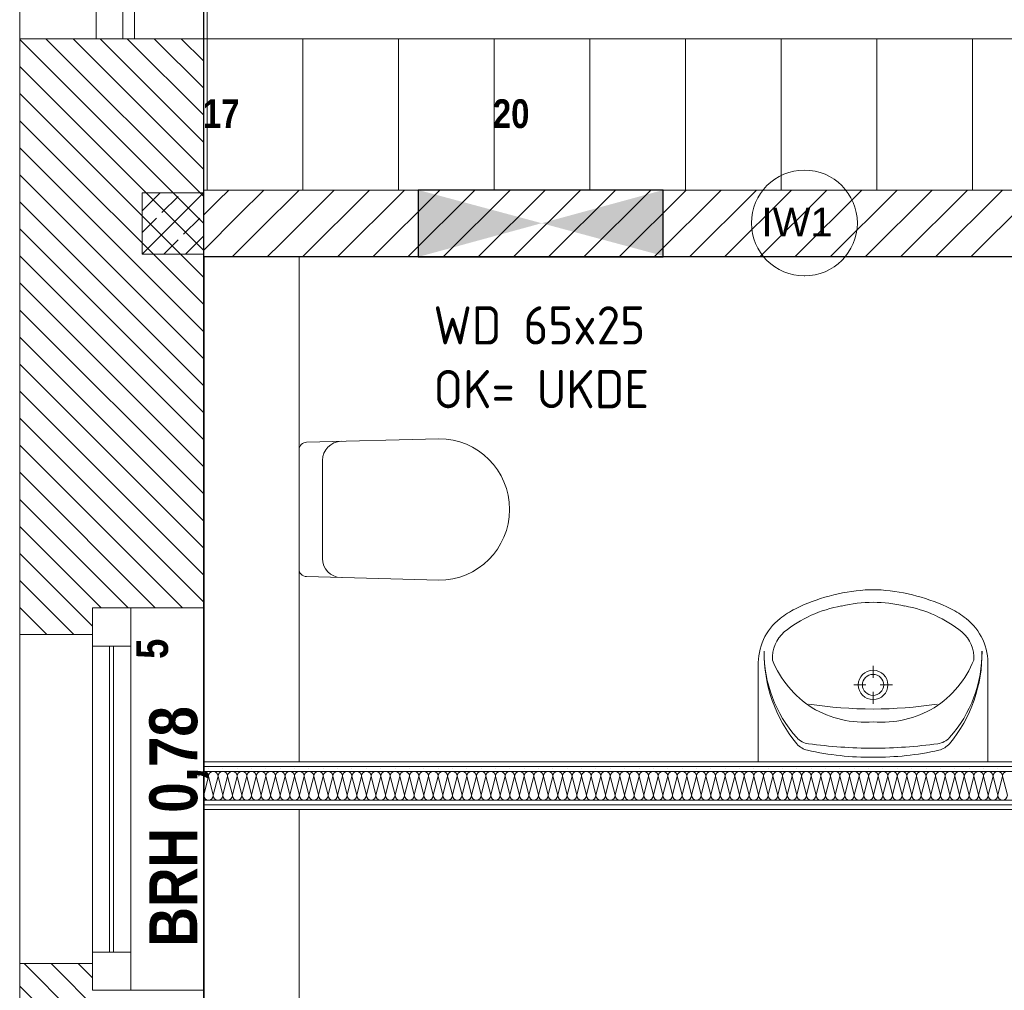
# Model space of a CAD drawing. Header units: millimetres. Extents: x 634730 to 711346, y 362082 to 425615.
# Tile 11 of 160: x 652822 to 655395, y 377180 to 379718. Entities that reach past the tile are written whole.
import ezdxf
from ezdxf.enums import TextEntityAlignment as Align

# ---------------------------------------------------------------- set-up
doc = ezdxf.new("R2010")
doc.units = ezdxf.units.MM
doc.header["$LTSCALE"] = 50
for name, pattern in [('Doppelstrichlinie', [1.093611, 0.529167, -0.211667, 0.141111, -0.211667]), ('Strichlinie', [0.4, 0.3, -0.1]), ('Strichlinie_ lang', [0.529167, 0.3175, -0.211667])]:
    doc.linetypes.add(name, pattern=pattern)
for name, color, linetype in [('1_DB-Lüftung', 30, 'Continuous'), ('1_EG', 7, 'Continuous'), ('A_Beschriftung', 7, 'Continuous'), ('A_Dach Belag', 7, 'Continuous'), ('A_Decke Bodenbelag', 7, 'Continuous'), ('A_Decken', 7, 'Continuous'), ('A_Deckenspiegel', 7, 'Continuous'), ('A_Möblierung fest', 7, 'Continuous'), ('A_Raumflächen', 7, 'Continuous'), ('A_Schraffuren', 7, 'Continuous'), ('A_Wände', 7, 'Continuous')]:
    doc.layers.add(name, color=color, linetype=linetype)
doc.styles.add('ERSTELLTER_STIL_1', font='ARIALN.TTF')
doc.styles.add('ERSTELLTER_STIL_2', font='ARIALNB.TTF')
doc.styles.get("Standard").update_dxf_attribs({"font": 'isocp.shx', "height": 140})

# ---------------------------------------------------------------- blocks, each defined once
blk = doc.blocks.new('A$C85d2cf1a')
for p, q in [((7.322, 17.0151), (7.3219, 14.2518)), ((11.0806, 17.015), (7.322, 17.0151))]:
    blk.add_line(p, q)
at = {"layer": 'A_Beschriftung', "color": 7, "linetype": 'Continuous', "lineweight": 13}
for p in [(8.8911, 16.9645), (8.8911, 16.9654)]:
    blk.add_line(p, (8.8911, 16.9654), dxfattribs=at)
at = {"layer": 'A_Beschriftung', "color": 7, "linetype": 'Continuous', "lineweight": 13, "flags": 128}
blk.add_lwpolyline([(9.0294, 17.1037, 1), (8.7528, 17.1037, 1)], format="xyb", close=True, dxfattribs=at)
at = {"layer": 'A_Dach Belag', "color": 7, "linetype": 'Strichlinie_ lang', "lineweight": 18}
for p, q in [((7.1105, 17.5853), (7.1106, 21.3605)), ((6.8406, 5.68), (6.8411, 17.5853)), ((6.8411, 17.5853), (7.1105, 17.5853))]:
    blk.add_line(p, q, dxfattribs=at)
at = {"layer": 'A_Decke Bodenbelag', "color": 7, "linetype": 'Continuous', "lineweight": 25}
blk.add_line((7.3206, 36.1374), (7.3206, 6.16), dxfattribs=at)
at = {"layer": 'A_Decken', "color": 7, "linetype": 'Strichlinie_ lang', "lineweight": 25}
blk.add_line((7.3206, 22.2953), (7.3206, 6.16), dxfattribs=at)
at = {"layer": 'A_Deckenspiegel', "color": 7, "linetype": 'Strichlinie', "lineweight": 13}
for p, q in [((7.3306, 21.8153), (7.3306, 17.19)), ((7.3306, 17.19), (11.3206, 17.19)), ((11.0806, 17.015), (7.3206, 17.015)), ((7.3206, 17.015), (7.3206, 14.25))]:
    blk.add_line(p, q, dxfattribs=at)
at = {"layer": 'A_Möblierung fest', "color": 7, "linetype": 'Continuous', "lineweight": 13}
for p, q in [((11.3301, 17.5849), (7.3209, 17.5849)), ((7.3301, 17.5853), (7.3301, 17.1903)), ((7.5801, 17.5853), (7.5801, 17.1903)), ((7.8301, 17.5853), (7.8301, 17.1903)), ((8.0801, 17.5852), (8.0801, 17.1903)), ((8.3301, 17.5852), (8.3301, 17.1903)), ((8.5801, 17.5843), (8.5801, 17.1894)), ((8.8301, 17.5845), (8.8301, 17.1896)), ((9.0801, 17.5845), (9.0801, 17.1896)), ((9.3301, 17.585), (9.3301, 17.1901)), ((7.9357, 16.5398), (7.5903, 16.5307)), ((7.5705, 16.1991), (7.5707, 16.511)), ((7.6319, 16.4831), (7.6317, 16.2269)), ((7.9355, 16.1698), (7.5901, 16.1793)), ((8.7706, 15.695), (8.7706, 15.9458)), ((9.0705, 15.9145), (9.0705, 15.9462)), ((9.3706, 15.695), (9.3706, 15.9458)), ((9.052, 15.8962), (9.02, 15.8962)), ((9.0705, 15.8463), (9.0705, 15.8779)), ((9.121, 15.8962), (9.089, 15.8962)), ((8.7706, 15.695), (9.3706, 15.695)), ((9.1651, 15.695), (8.9761, 15.695))]:
    blk.add_line(p, q, dxfattribs=at)
for centre, radius, start, end in [((7.6819, 16.4831), 0.05, 91.5112, 179.9653), ((7.9356, 16.3548), 0.185, 269.9639, 89.9639), ((7.6817, 16.2268), 0.05, 179.9626, 268.4166)]:
    blk.add_arc(centre, radius, start, end, dxfattribs=at)
at = {"layer": 'A_Möblierung fest', "color": 7, "linetype": 'Continuous', "lineweight": 13, "extrusion": (0, 0, -1)}
for centre, major_axis, ratio, start_param, end_param in [((7.5909, 16.511), (-0.0202, 0), 0.977697, 0, 1.542832), ((7.5907, 16.1991), (-0.0202, 0), 0.977697, 4.740354, 6.283185), ((9.0858, 15.6581), (0.4936, 0), 0.987805, 4.254071, 4.638994), ((9.0706, 15.8487), (0.3, 0), 0.987805, 4.642359, 4.782419), ((9.0554, 15.6581), (0.4936, 0), 0.987805, 4.785784, 5.170707), ((9.0706, 15.7646), (0.3518, 0), 0.987805, 4.475607, 4.949171), ((8.9753, 15.8876), (0.2364, 0), 0.987805, 4.037212, 4.238407), ((9.0446, 15.7858), (0.3255, 0), 0.987805, 4.026735, 4.537895), ((9.0966, 15.7858), (0.3255, 0), 0.987805, 4.886883, 5.398043), ((9.1659, 15.8876), (0.2364, 0), 0.987805, 5.186371, 5.387566), ((8.9231, 15.9523), (0.1526, 0), 0.987805, 3.098742, 4.036154), ((9.2181, 15.9523), (0.1526, 0), 0.987805, 5.388624, 6.326036), ((8.8973, 15.9674), (0.0899, 0), 0.987805, 3.072991, 4.000267), ((9.244, 15.9674), (0.0899, 0), 0.987805, 5.424511, 6.351787), ((9.1634, 15.9783), (0.3774, 0), 0.987805, 2.455064, 3.157427), ((9.1251, 15.9803), (0.339, 0), 0.987805, 2.417709, 3.153403), ((8.9778, 15.9782), (0.3774, 0), 0.987805, 6.265999, 6.968362), ((9.0161, 15.9802), (0.339, 0), 0.987805, 6.270022, 7.005717), ((9.0563, 16.0583), (0.2675, 0), 0.987805, 2.144036, 2.765441), ((9.085, 16.0583), (0.2675, 0), 0.987805, 0.376152, 0.997556), ((9.0706, 16.9141), (1.0943, 0), 0.987805, 1.416851, 1.724849), ((9.0492, 16.0626), (0.2673, 0), 0.987805, 1.490407, 2.112827), ((9.0921, 16.0626), (0.2673, 0), 0.987805, 1.028766, 1.651186), ((8.9085, 15.7912), (0.05, 0), 0.987805, 1.707463, 2.417709), ((9.2329, 15.7914), (0.05, 0), 0.987805, 0.722532, 1.432777), ((8.9102, 15.7734), (0.05, 0), 0.987805, 1.792349, 2.455064), ((9.0642, 16.4489), (0.751, 0), 0.987805, 1.56189, 1.792349), ((9.0764, 16.9969), (1.282, 0), 0.987805, 1.575072, 1.707463), ((9.0634, 16.9968), (1.282, 0), 0.987805, 1.432777, 1.565168), ((9.0763, 16.4489), (0.751, 0), 0.987805, 1.347892, 1.57835), ((9.2313, 15.7736), (0.05, 0), 0.987805, 0.685177, 1.347892)]:
    blk.add_ellipse(centre, major_axis=major_axis, ratio=ratio, start_param=start_param, end_param=end_param, dxfattribs=at)
for major_axis in [(0.0389, 0), (0.0278, 0)]:
    blk.add_ellipse((9.0705, 15.8962), major_axis=major_axis, ratio=0.987805, dxfattribs=at)
at = {"layer": 'A_Schraffuren', "color": 253, "linetype": 'Doppelstrichlinie', "lineweight": 18, "true_color": 0x9f9f9f}
for p, q in [((7.322, 17.0151), (7.3219, 14.2518)), ((11.0806, 17.015), (7.322, 17.0151))]:
    blk.add_line(p, q, dxfattribs=at)
at = {"layer": 'A_Wände', "color": 7, "linetype": 'Continuous', "lineweight": 13}
for p, q in [((6.8406, 17.5853), (6.8406, 21.3605)), ((7.3206, 17.5853), (7.3206, 21.3605)), ((7.0406, 17.6853), (7.0406, 17.5853)), ((7.1406, 17.5853), (7.1406, 17.6853)), ((6.8406, 17.5853), (7.0406, 17.5853)), ((7.0406, 17.5853), (7.1406, 17.5853)), ((7.0406, 17.5853), (7.1406, 17.5853)), ((7.1406, 17.5853), (7.3206, 17.5853)), ((7.3206, 17.015), (7.3206, 15.695)), ((7.5706, 15.695), (7.5706, 17.015)), ((7.0306, 15.9977), (7.0306, 16.0977)), ((7.0306, 16.0977), (7.1306, 16.0977)), ((7.0306, 16.0977), (7.1306, 16.0977)), ((7.0306, 16.0277), (7.0306, 16.0977)), ((7.0306, 16.0277), (7.0306, 16.0977)), ((7.1306, 16.0977), (7.1306, 15.9977)), ((7.1306, 16.0977), (7.3206, 16.0977)), ((7.3206, 16.0977), (7.3206, 15.0977)), ((6.8406, 16.0277), (6.8406, 15.1677)), ((6.8406, 16.0277), (7.0306, 16.0277)), ((7.0306, 15.1977), (7.0306, 15.9977)), ((7.1306, 15.9977), (7.0306, 15.9977)), ((7.0756, 15.1977), (7.0756, 15.9977)), ((7.0856, 15.9977), (7.0856, 15.1977)), ((7.1306, 15.9977), (7.1306, 15.1977)), ((7.3206, 15.695), (7.5706, 15.695)), ((7.3206, 15.57), (7.5706, 15.57)), ((7.3206, 15.57), (7.3206, 14.25)), ((7.5706, 14.25), (7.5706, 15.57)), ((7.0306, 15.0977), (7.0306, 15.1977)), ((7.0306, 15.1977), (7.1306, 15.1977)), ((7.1306, 15.1977), (7.1306, 15.0977)), ((6.8406, 15.1677), (7.0306, 15.1677)), ((7.0306, 15.1677), (7.0306, 15.0977)), ((7.0306, 15.1677), (7.0306, 15.0977)), ((7.0306, 15.0977), (7.1306, 15.0977)), ((7.0306, 15.0977), (7.1306, 15.0977)), ((7.1306, 15.0977), (7.3206, 15.0977))]:
    blk.add_line(p, q, dxfattribs=at)
at = {"layer": 'A_Wände', "color": 7, "linetype": 'Continuous', "lineweight": 18}
for p, q in [((6.8406, 17.5853), (7.0406, 17.5853)), ((6.8406, 17.5853), (6.8406, 16.0277)), ((7.0406, 17.5853), (7.1406, 17.5853)), ((7.1406, 17.5853), (7.3206, 17.5853)), ((7.3206, 16.0977), (7.3206, 17.5853)), ((7.3206, 17.19), (7.3206, 17.015)), ((11.0806, 17.19), (7.3206, 17.19)), ((7.3206, 17.1825), (7.1606, 17.1825)), ((7.1606, 17.1825), (7.1606, 17.0225)), ((7.3206, 17.0225), (7.3206, 17.1825)), ((7.1606, 17.0225), (7.3206, 17.0225)), ((7.5706, 17.015), (7.3206, 17.015)), ((7.5706, 17.015), (7.3206, 17.015)), ((7.5706, 17.015), (11.0806, 17.015)), ((7.0306, 16.0277), (7.0306, 16.0977)), ((7.0306, 16.0977), (7.1306, 16.0977)), ((7.1306, 16.0977), (7.3206, 16.0977)), ((6.8406, 16.0277), (7.0306, 16.0277)), ((11.0806, 15.695), (7.3206, 15.695)), ((7.3206, 15.695), (7.3206, 15.57)), ((7.3206, 15.6825), (11.0806, 15.6825)), ((7.3206, 15.67), (11.0806, 15.67)), ((7.3206, 15.595), (11.0806, 15.595)), ((7.3206, 15.5825), (11.0806, 15.5825)), ((7.3206, 15.57), (11.0806, 15.57)), ((6.8406, 15.1677), (7.0306, 15.1677)), ((6.8406, 15.1677), (6.8406, 13.5823)), ((7.0306, 15.1677), (7.0306, 15.0977)), ((7.0306, 15.0977), (7.1306, 15.0977)), ((7.1306, 15.0977), (7.3206, 15.0977)), ((7.3206, 13.6523), (7.3206, 15.0977))]:
    blk.add_line(p, q, dxfattribs=at)
at = {"layer": 'A_Wände', "color": 8, "linetype": 'Continuous', "lineweight": 18}
for p, q in [((7.3206, 17.1033), (6.8406, 17.5833)), ((7.3206, 17.174), (6.9093, 17.5853)), ((7.3206, 17.2447), (6.98, 17.5853)), ((7.3206, 17.3154), (7.0507, 17.5853)), ((7.3206, 17.3861), (7.1215, 17.5853)), ((7.3206, 17.4568), (7.1922, 17.5853)), ((7.3206, 17.5276), (7.2629, 17.5853)), ((7.3206, 17.0326), (6.8406, 17.5126)), ((7.3206, 16.9619), (6.8406, 17.4419)), ((7.3206, 16.8912), (6.8406, 17.3712)), ((7.3206, 16.8205), (6.8406, 17.3005)), ((7.3206, 16.7497), (6.8406, 17.2297)), ((7.3595, 17.1628), (7.3867, 17.19)), ((7.4135, 17.125), (7.4786, 17.19)), ((7.4676, 17.0871), (7.5705, 17.19)), ((7.5217, 17.0493), (7.6625, 17.19)), ((7.5794, 17.015), (7.7544, 17.19)), ((7.6713, 17.015), (7.8463, 17.19)), ((7.7632, 17.015), (7.9382, 17.19)), ((7.8551, 17.015), (8.0301, 17.19)), ((7.9471, 17.015), (8.1221, 17.19)), ((8.039, 17.015), (8.214, 17.19)), ((8.1309, 17.015), (8.3059, 17.19)), ((8.2228, 17.015), (8.3978, 17.19)), ((8.3148, 17.015), (8.4898, 17.19)), ((8.4067, 17.015), (8.5817, 17.19)), ((8.4986, 17.015), (8.6736, 17.19)), ((8.5905, 17.015), (8.7655, 17.19)), ((8.6825, 17.015), (8.8575, 17.19)), ((8.7744, 17.015), (8.9494, 17.19)), ((8.8663, 17.015), (9.0413, 17.19)), ((8.9582, 17.015), (9.1332, 17.19)), ((9.0502, 17.015), (9.2252, 17.19)), ((9.1421, 17.015), (9.3171, 17.19)), ((9.234, 17.015), (9.409, 17.19)), ((9.3259, 17.015), (9.5009, 17.19)), ((7.1606, 17.1357), (7.2075, 17.1825)), ((7.1606, 17.0225), (7.3206, 17.1825)), ((7.2123, 17.1308), (7.2547, 17.1732)), ((7.3206, 17.1239), (7.3595, 17.1628)), ((7.3206, 16.679), (6.8406, 17.159)), ((7.1606, 17.0791), (7.1982, 17.1167)), ((7.2689, 17.0742), (7.3113, 17.1167)), ((7.3206, 17.032), (7.4135, 17.125)), ((7.3206, 16.6083), (6.8406, 17.0883)), ((7.3955, 17.015), (7.4676, 17.0871)), ((7.2172, 17.0225), (7.2547, 17.0601)), ((7.2737, 17.0225), (7.3206, 17.0694)), ((7.4875, 17.015), (7.5217, 17.0493)), ((7.3206, 16.5376), (6.8406, 17.0176)), ((7.3206, 16.4669), (6.8406, 16.9469)), ((7.3206, 16.3962), (6.8406, 16.8762)), ((7.3206, 16.3255), (6.8406, 16.8055)), ((7.3206, 16.2548), (6.8406, 16.7348)), ((7.3206, 16.1841), (6.8406, 16.6641)), ((7.3206, 16.1133), (6.8406, 16.5933)), ((7.2656, 16.0977), (6.8406, 16.5226)), ((7.1948, 16.0977), (6.8406, 16.4519)), ((7.1241, 16.0977), (6.8406, 16.3812)), ((7.0534, 16.0977), (6.8406, 16.3105)), ((7.0306, 16.0498), (6.8406, 16.2398)), ((6.982, 16.0277), (6.8406, 16.1691)), ((6.9113, 16.0277), (6.8406, 16.0984)), ((7.3339, 15.6763), (7.3339, 15.6763)), ((7.3714, 15.6763), (7.3714, 15.6763)), ((7.4089, 15.6763), (7.4089, 15.6763)), ((7.4464, 15.6763), (7.4464, 15.6763)), ((7.4839, 15.6763), (7.4839, 15.6763)), ((7.5214, 15.6763), (7.5214, 15.6763)), ((7.5589, 15.6763), (7.5589, 15.6763)), ((7.5964, 15.6763), (7.5964, 15.6763)), ((7.6339, 15.6763), (7.6339, 15.6763)), ((7.6714, 15.6763), (7.6714, 15.6763)), ((7.7089, 15.6763), (7.7089, 15.6763)), ((7.7464, 15.6763), (7.7464, 15.6763)), ((7.7839, 15.6763), (7.7839, 15.6763)), ((7.8214, 15.6763), (7.8214, 15.6763)), ((7.8589, 15.6763), (7.8589, 15.6763)), ((7.8964, 15.6763), (7.8964, 15.6763)), ((7.9339, 15.6763), (7.9339, 15.6763)), ((7.9714, 15.6763), (7.9714, 15.6763)), ((8.0089, 15.6763), (8.0089, 15.6763)), ((8.0464, 15.6763), (8.0464, 15.6763)), ((8.0839, 15.6763), (8.0839, 15.6763)), ((8.1214, 15.6763), (8.1214, 15.6763)), ((8.1589, 15.6763), (8.1589, 15.6763)), ((8.1964, 15.6763), (8.1964, 15.6763)), ((8.2339, 15.6763), (8.2339, 15.6763)), ((8.2714, 15.6763), (8.2714, 15.6763)), ((8.3089, 15.6763), (8.3089, 15.6763)), ((8.3464, 15.6763), (8.3464, 15.6763)), ((8.3839, 15.6763), (8.3839, 15.6763)), ((8.4214, 15.6763), (8.4214, 15.6763)), ((8.4589, 15.6763), (8.4589, 15.6763)), ((8.4964, 15.6763), (8.4964, 15.6763)), ((8.5339, 15.6763), (8.5339, 15.6763)), ((8.5714, 15.6763), (8.5714, 15.6763)), ((8.6089, 15.6763), (8.6089, 15.6763)), ((8.6464, 15.6763), (8.6464, 15.6763)), ((8.6839, 15.6763), (8.6839, 15.6763)), ((8.7214, 15.6763), (8.7214, 15.6763)), ((8.7589, 15.6763), (8.7589, 15.6763)), ((8.7964, 15.6763), (8.7964, 15.6763)), ((8.8339, 15.6763), (8.8339, 15.6763)), ((8.8714, 15.6763), (8.8714, 15.6763)), ((8.9089, 15.6763), (8.9089, 15.6763)), ((8.9464, 15.6763), (8.9464, 15.6763)), ((8.9839, 15.6763), (8.9839, 15.6763)), ((9.0214, 15.6763), (9.0214, 15.6763)), ((9.0589, 15.6763), (9.0589, 15.6763)), ((9.0964, 15.6763), (9.0964, 15.6763)), ((9.1339, 15.6763), (9.1339, 15.6763)), ((9.1714, 15.6763), (9.1714, 15.6763)), ((9.2089, 15.6763), (9.2089, 15.6763)), ((9.2464, 15.6763), (9.2464, 15.6763)), ((9.2839, 15.6763), (9.2839, 15.6763)), ((9.3214, 15.6763), (9.3214, 15.6763)), ((9.3589, 15.6763), (9.3589, 15.6763)), ((9.3964, 15.6763), (9.3964, 15.6763)), ((7.3214, 15.6075), (7.3339, 15.6575)), ((7.3464, 15.6075), (7.3339, 15.6575)), ((7.3464, 15.6075), (7.3589, 15.6575)), ((7.3714, 15.6075), (7.3589, 15.6575)), ((7.3714, 15.6075), (7.3839, 15.6575)), ((7.3964, 15.6075), (7.3839, 15.6575)), ((7.3964, 15.6075), (7.4089, 15.6575)), ((7.4214, 15.6075), (7.4089, 15.6575)), ((7.4214, 15.6075), (7.4339, 15.6575)), ((7.4464, 15.6075), (7.4339, 15.6575)), ((7.4464, 15.6075), (7.4589, 15.6575)), ((7.4714, 15.6075), (7.4589, 15.6575)), ((7.4714, 15.6075), (7.4839, 15.6575)), ((7.4964, 15.6075), (7.4839, 15.6575)), ((7.4964, 15.6075), (7.5089, 15.6575)), ((7.5214, 15.6075), (7.5089, 15.6575)), ((7.5214, 15.6075), (7.5339, 15.6575)), ((7.5464, 15.6075), (7.5339, 15.6575)), ((7.5464, 15.6075), (7.5589, 15.6575)), ((7.5714, 15.6075), (7.5589, 15.6575)), ((7.5714, 15.6075), (7.5839, 15.6575)), ((7.5964, 15.6075), (7.5839, 15.6575)), ((7.5964, 15.6075), (7.6089, 15.6575)), ((7.6214, 15.6075), (7.6089, 15.6575)), ((7.6214, 15.6075), (7.6339, 15.6575)), ((7.6464, 15.6075), (7.6339, 15.6575)), ((7.6464, 15.6075), (7.6589, 15.6575)), ((7.6714, 15.6075), (7.6589, 15.6575)), ((7.6714, 15.6075), (7.6839, 15.6575)), ((7.6964, 15.6075), (7.6839, 15.6575)), ((7.6964, 15.6075), (7.7089, 15.6575)), ((7.7214, 15.6075), (7.7089, 15.6575)), ((7.7214, 15.6075), (7.7339, 15.6575)), ((7.7464, 15.6075), (7.7339, 15.6575)), ((7.7464, 15.6075), (7.7589, 15.6575)), ((7.7714, 15.6075), (7.7589, 15.6575)), ((7.7714, 15.6075), (7.7839, 15.6575)), ((7.7964, 15.6075), (7.7839, 15.6575)), ((7.7964, 15.6075), (7.8089, 15.6575)), ((7.8214, 15.6075), (7.8089, 15.6575)), ((7.8214, 15.6075), (7.8339, 15.6575)), ((7.8464, 15.6075), (7.8339, 15.6575)), ((7.8464, 15.6075), (7.8589, 15.6575)), ((7.8714, 15.6075), (7.8589, 15.6575)), ((7.8714, 15.6075), (7.8839, 15.6575)), ((7.8964, 15.6075), (7.8839, 15.6575)), ((7.8964, 15.6075), (7.9089, 15.6575)), ((7.9214, 15.6075), (7.9089, 15.6575)), ((7.9214, 15.6075), (7.9339, 15.6575)), ((7.9464, 15.6075), (7.9339, 15.6575)), ((7.9464, 15.6075), (7.9589, 15.6575)), ((7.9714, 15.6075), (7.9589, 15.6575)), ((7.9714, 15.6075), (7.9839, 15.6575)), ((7.9964, 15.6075), (7.9839, 15.6575)), ((7.9964, 15.6075), (8.0089, 15.6575)), ((8.0214, 15.6075), (8.0089, 15.6575)), ((8.0214, 15.6075), (8.0339, 15.6575)), ((8.0464, 15.6075), (8.0339, 15.6575)), ((8.0464, 15.6075), (8.0589, 15.6575)), ((8.0714, 15.6075), (8.0589, 15.6575)), ((8.0714, 15.6075), (8.0839, 15.6575)), ((8.0964, 15.6075), (8.0839, 15.6575)), ((8.0964, 15.6075), (8.1089, 15.6575)), ((8.1214, 15.6075), (8.1089, 15.6575)), ((8.1214, 15.6075), (8.1339, 15.6575)), ((8.1464, 15.6075), (8.1339, 15.6575)), ((8.1464, 15.6075), (8.1589, 15.6575)), ((8.1714, 15.6075), (8.1589, 15.6575)), ((8.1714, 15.6075), (8.1839, 15.6575)), ((8.1964, 15.6075), (8.1839, 15.6575)), ((8.1964, 15.6075), (8.2089, 15.6575)), ((8.2214, 15.6075), (8.2089, 15.6575)), ((8.2214, 15.6075), (8.2339, 15.6575)), ((8.2464, 15.6075), (8.2339, 15.6575)), ((8.2464, 15.6075), (8.2589, 15.6575)), ((8.2714, 15.6075), (8.2589, 15.6575)), ((8.2714, 15.6075), (8.2839, 15.6575)), ((8.2964, 15.6075), (8.2839, 15.6575)), ((8.2964, 15.6075), (8.3089, 15.6575)), ((8.3214, 15.6075), (8.3089, 15.6575)), ((8.3214, 15.6075), (8.3339, 15.6575)), ((8.3464, 15.6075), (8.3339, 15.6575)), ((8.3464, 15.6075), (8.3589, 15.6575)), ((8.3714, 15.6075), (8.3589, 15.6575)), ((8.3714, 15.6075), (8.3839, 15.6575)), ((8.3964, 15.6075), (8.3839, 15.6575)), ((8.3964, 15.6075), (8.4089, 15.6575)), ((8.4214, 15.6075), (8.4089, 15.6575)), ((8.4214, 15.6075), (8.4339, 15.6575)), ((8.4464, 15.6075), (8.4339, 15.6575)), ((8.4464, 15.6075), (8.4589, 15.6575)), ((8.4714, 15.6075), (8.4589, 15.6575)), ((8.4714, 15.6075), (8.4839, 15.6575)), ((8.4964, 15.6075), (8.4839, 15.6575)), ((8.4964, 15.6075), (8.5089, 15.6575)), ((8.5214, 15.6075), (8.5089, 15.6575)), ((8.5214, 15.6075), (8.5339, 15.6575)), ((8.5464, 15.6075), (8.5339, 15.6575)), ((8.5464, 15.6075), (8.5589, 15.6575)), ((8.5714, 15.6075), (8.5589, 15.6575)), ((8.5714, 15.6075), (8.5839, 15.6575)), ((8.5964, 15.6075), (8.5839, 15.6575)), ((8.5964, 15.6075), (8.6089, 15.6575)), ((8.6214, 15.6075), (8.6089, 15.6575)), ((8.6214, 15.6075), (8.6339, 15.6575)), ((8.6464, 15.6075), (8.6339, 15.6575)), ((8.6464, 15.6075), (8.6589, 15.6575)), ((8.6714, 15.6075), (8.6589, 15.6575)), ((8.6714, 15.6075), (8.6839, 15.6575)), ((8.6964, 15.6075), (8.6839, 15.6575)), ((8.6964, 15.6075), (8.7089, 15.6575)), ((8.7214, 15.6075), (8.7089, 15.6575)), ((8.7214, 15.6075), (8.7339, 15.6575)), ((8.7464, 15.6075), (8.7339, 15.6575)), ((8.7464, 15.6075), (8.7589, 15.6575)), ((8.7714, 15.6075), (8.7589, 15.6575)), ((8.7714, 15.6075), (8.7839, 15.6575)), ((8.7964, 15.6075), (8.7839, 15.6575)), ((8.7964, 15.6075), (8.8089, 15.6575)), ((8.8214, 15.6075), (8.8089, 15.6575)), ((8.8214, 15.6075), (8.8339, 15.6575)), ((8.8464, 15.6075), (8.8339, 15.6575)), ((8.8464, 15.6075), (8.8589, 15.6575)), ((8.8714, 15.6075), (8.8589, 15.6575)), ((8.8714, 15.6075), (8.8839, 15.6575)), ((8.8964, 15.6075), (8.8839, 15.6575)), ((8.8964, 15.6075), (8.9089, 15.6575)), ((8.9214, 15.6075), (8.9089, 15.6575)), ((8.9214, 15.6075), (8.9339, 15.6575)), ((8.9464, 15.6075), (8.9339, 15.6575)), ((8.9464, 15.6075), (8.9589, 15.6575)), ((8.9714, 15.6075), (8.9589, 15.6575)), ((8.9714, 15.6075), (8.9839, 15.6575)), ((8.9964, 15.6075), (8.9839, 15.6575)), ((8.9964, 15.6075), (9.0089, 15.6575)), ((9.0214, 15.6075), (9.0089, 15.6575)), ((9.0214, 15.6075), (9.0339, 15.6575)), ((9.0464, 15.6075), (9.0339, 15.6575)), ((9.0464, 15.6075), (9.0589, 15.6575)), ((9.0714, 15.6075), (9.0589, 15.6575)), ((9.0714, 15.6075), (9.0839, 15.6575)), ((9.0964, 15.6075), (9.0839, 15.6575)), ((9.0964, 15.6075), (9.1089, 15.6575)), ((9.1214, 15.6075), (9.1089, 15.6575)), ((9.1214, 15.6075), (9.1339, 15.6575)), ((9.1464, 15.6075), (9.1339, 15.6575)), ((9.1464, 15.6075), (9.1589, 15.6575)), ((9.1714, 15.6075), (9.1589, 15.6575)), ((9.1714, 15.6075), (9.1839, 15.6575)), ((9.1964, 15.6075), (9.1839, 15.6575)), ((9.1964, 15.6075), (9.2089, 15.6575)), ((9.2214, 15.6075), (9.2089, 15.6575)), ((9.2214, 15.6075), (9.2339, 15.6575)), ((9.2464, 15.6075), (9.2339, 15.6575)), ((9.2464, 15.6075), (9.2589, 15.6575)), ((9.2714, 15.6075), (9.2589, 15.6575)), ((9.2714, 15.6075), (9.2839, 15.6575)), ((9.2964, 15.6075), (9.2839, 15.6575)), ((9.2964, 15.6075), (9.3089, 15.6575)), ((9.3214, 15.6075), (9.3089, 15.6575)), ((9.3214, 15.6075), (9.3339, 15.6575)), ((9.3464, 15.6075), (9.3339, 15.6575)), ((9.3464, 15.6075), (9.3589, 15.6575)), ((9.3714, 15.6075), (9.3589, 15.6575)), ((9.3714, 15.6075), (9.3839, 15.6575)), ((9.3964, 15.6075), (9.3839, 15.6575)), ((9.3964, 15.6075), (9.4089, 15.6575)), ((9.4214, 15.6075), (9.4089, 15.6575)), ((7.3214, 15.6075), (7.3206, 15.6106)), ((7.3206, 14.6991), (6.8521, 15.1677)), ((7.3206, 14.7698), (6.9228, 15.1677)), ((7.0306, 15.1306), (6.9935, 15.1677)), ((7.3206, 14.6284), (6.8406, 15.1084))]:
    blk.add_line(p, q, dxfattribs=at)
for centre, start, end in [((7.3214, 15.6575), 93.5104, 180), ((7.3214, 15.6575), 0, 90), ((7.3464, 15.6575), 90, 180), ((7.3464, 15.6575), 0, 90), ((7.3714, 15.6575), 90, 180), ((7.3714, 15.6575), 0, 90), ((7.3964, 15.6575), 90, 180), ((7.3964, 15.6575), 0, 90), ((7.4214, 15.6575), 90, 180), ((7.4214, 15.6575), 0, 90), ((7.4464, 15.6575), 90, 180), ((7.4464, 15.6575), 0, 90), ((7.4714, 15.6575), 90, 180), ((7.4714, 15.6575), 0, 90), ((7.4964, 15.6575), 90, 180), ((7.4964, 15.6575), 0, 90), ((7.5214, 15.6575), 90, 180), ((7.5214, 15.6575), 0, 90), ((7.5464, 15.6575), 90, 180), ((7.5464, 15.6575), 0, 90), ((7.5714, 15.6575), 90, 180), ((7.5714, 15.6575), 0, 90), ((7.5964, 15.6575), 90, 180), ((7.5964, 15.6575), 0, 90), ((7.6214, 15.6575), 90, 180), ((7.6214, 15.6575), 0, 90), ((7.6464, 15.6575), 90, 180), ((7.6464, 15.6575), 0, 90), ((7.6714, 15.6575), 90, 180), ((7.6714, 15.6575), 0, 90), ((7.6964, 15.6575), 90, 180), ((7.6964, 15.6575), 0, 90), ((7.7214, 15.6575), 90, 180), ((7.7214, 15.6575), 0, 90), ((7.7464, 15.6575), 90, 180), ((7.7464, 15.6575), 0, 90), ((7.7714, 15.6575), 90, 180), ((7.7714, 15.6575), 0, 90), ((7.7964, 15.6575), 90, 180), ((7.7964, 15.6575), 0, 90), ((7.8214, 15.6575), 90, 180), ((7.8214, 15.6575), 0, 90), ((7.8464, 15.6575), 90, 180), ((7.8464, 15.6575), 0, 90), ((7.8714, 15.6575), 90, 180), ((7.8714, 15.6575), 0, 90), ((7.8964, 15.6575), 90, 180), ((7.8964, 15.6575), 0, 90), ((7.9214, 15.6575), 90, 180), ((7.9214, 15.6575), 0, 90), ((7.9464, 15.6575), 90, 180), ((7.9464, 15.6575), 0, 90), ((7.9714, 15.6575), 90, 180), ((7.9714, 15.6575), 0, 90), ((7.9964, 15.6575), 90, 180), ((7.9964, 15.6575), 0, 90), ((8.0214, 15.6575), 90, 180), ((8.0214, 15.6575), 0, 90), ((8.0464, 15.6575), 90, 180), ((8.0464, 15.6575), 0, 90), ((8.0714, 15.6575), 90, 180), ((8.0714, 15.6575), 0, 90), ((8.0964, 15.6575), 90, 180), ((8.0964, 15.6575), 0, 90), ((8.1214, 15.6575), 90, 180), ((8.1214, 15.6575), 0, 90), ((8.1464, 15.6575), 90, 180), ((8.1464, 15.6575), 0, 90), ((8.1714, 15.6575), 90, 180), ((8.1714, 15.6575), 0, 90), ((8.1964, 15.6575), 90, 180), ((8.1964, 15.6575), 0, 90), ((8.2214, 15.6575), 90, 180), ((8.2214, 15.6575), 0, 90), ((8.2464, 15.6575), 90, 180), ((8.2464, 15.6575), 0, 90), ((8.2714, 15.6575), 90, 180), ((8.2714, 15.6575), 0, 90), ((8.2964, 15.6575), 90, 180), ((8.2964, 15.6575), 0, 90), ((8.3214, 15.6575), 90, 180), ((8.3214, 15.6575), 0, 90), ((8.3464, 15.6575), 90, 180), ((8.3464, 15.6575), 0, 90), ((8.3714, 15.6575), 90, 180), ((8.3714, 15.6575), 0, 90), ((8.3964, 15.6575), 90, 180), ((8.3964, 15.6575), 0, 90), ((8.4214, 15.6575), 90, 180), ((8.4214, 15.6575), 0, 90), ((8.4464, 15.6575), 90, 180), ((8.4464, 15.6575), 0, 90), ((8.4714, 15.6575), 90, 180), ((8.4714, 15.6575), 0, 90), ((8.4964, 15.6575), 90, 180), ((8.4964, 15.6575), 0, 90), ((8.5214, 15.6575), 90, 180), ((8.5214, 15.6575), 0, 90), ((8.5464, 15.6575), 90, 180), ((8.5464, 15.6575), 0, 90), ((8.5714, 15.6575), 90, 180), ((8.5714, 15.6575), 0, 90), ((8.5964, 15.6575), 90, 180), ((8.5964, 15.6575), 0, 90), ((8.6214, 15.6575), 90, 180), ((8.6214, 15.6575), 0, 90), ((8.6464, 15.6575), 90, 180), ((8.6464, 15.6575), 0, 90), ((8.6714, 15.6575), 90, 180), ((8.6714, 15.6575), 0, 90), ((8.6964, 15.6575), 90, 180), ((8.6964, 15.6575), 0, 90), ((8.7214, 15.6575), 90, 180), ((8.7214, 15.6575), 0, 90), ((8.7464, 15.6575), 90, 180), ((8.7464, 15.6575), 0, 90), ((8.7714, 15.6575), 90, 180), ((8.7714, 15.6575), 0, 90), ((8.7964, 15.6575), 90, 180), ((8.7964, 15.6575), 0, 90), ((8.8214, 15.6575), 90, 180), ((8.8214, 15.6575), 0, 90), ((8.8464, 15.6575), 90, 180), ((8.8464, 15.6575), 0, 90), ((8.8714, 15.6575), 90, 180), ((8.8714, 15.6575), 0, 90), ((8.8964, 15.6575), 90, 180), ((8.8964, 15.6575), 0, 90), ((8.9214, 15.6575), 90, 180), ((8.9214, 15.6575), 0, 90), ((8.9464, 15.6575), 90, 180), ((8.9464, 15.6575), 0, 90), ((8.9714, 15.6575), 90, 180), ((8.9714, 15.6575), 0, 90), ((8.9964, 15.6575), 90, 180), ((8.9964, 15.6575), 0, 90), ((9.0214, 15.6575), 90, 180), ((9.0214, 15.6575), 0, 90), ((9.0464, 15.6575), 90, 180), ((9.0464, 15.6575), 0, 90), ((9.0714, 15.6575), 90, 180), ((9.0714, 15.6575), 0, 90), ((9.0964, 15.6575), 90, 180), ((9.0964, 15.6575), 0, 90), ((9.1214, 15.6575), 90, 180), ((9.1214, 15.6575), 0, 90), ((9.1464, 15.6575), 90, 180), ((9.1464, 15.6575), 0, 90), ((9.1714, 15.6575), 90, 180), ((9.1714, 15.6575), 0, 90), ((9.1964, 15.6575), 90, 180), ((9.1964, 15.6575), 0, 90), ((9.2214, 15.6575), 90, 180), ((9.2214, 15.6575), 0, 90), ((9.2464, 15.6575), 90, 180), ((9.2464, 15.6575), 0, 90), ((9.2714, 15.6575), 90, 180), ((9.2714, 15.6575), 0, 90), ((9.2964, 15.6575), 90, 180), ((9.2964, 15.6575), 0, 90), ((9.3214, 15.6575), 90, 180), ((9.3214, 15.6575), 0, 90), ((9.3464, 15.6575), 90, 180), ((9.3464, 15.6575), 0, 90), ((9.3714, 15.6575), 90, 180), ((9.3714, 15.6575), 0, 90), ((9.3964, 15.6575), 90, 180), ((9.3964, 15.6575), 0, 90), ((9.4214, 15.6575), 90, 180), ((7.3089, 15.6075), 339.8459, 0), ((7.3339, 15.6075), 180, 270), ((7.3339, 15.6075), 270, 0), ((7.3589, 15.6075), 180, 270), ((7.3589, 15.6075), 270, 0), ((7.3839, 15.6075), 180, 270), ((7.3839, 15.6075), 270, 0), ((7.4089, 15.6075), 180, 270), ((7.4089, 15.6075), 270, 0), ((7.4339, 15.6075), 180, 270), ((7.4339, 15.6075), 270, 0), ((7.4589, 15.6075), 180, 270), ((7.4589, 15.6075), 270, 0), ((7.4839, 15.6075), 180, 270), ((7.4839, 15.6075), 270, 0), ((7.5089, 15.6075), 180, 270), ((7.5089, 15.6075), 270, 0), ((7.5339, 15.6075), 180, 270), ((7.5339, 15.6075), 270, 0), ((7.5589, 15.6075), 180, 270), ((7.5589, 15.6075), 270, 0), ((7.5839, 15.6075), 180, 270), ((7.5839, 15.6075), 270, 0), ((7.6089, 15.6075), 180, 270), ((7.6089, 15.6075), 270, 0), ((7.6339, 15.6075), 180, 270), ((7.6339, 15.6075), 270, 0), ((7.6589, 15.6075), 180, 270), ((7.6589, 15.6075), 270, 0), ((7.6839, 15.6075), 180, 270), ((7.6839, 15.6075), 270, 0), ((7.7089, 15.6075), 180, 270), ((7.7089, 15.6075), 270, 0), ((7.7339, 15.6075), 180, 270), ((7.7339, 15.6075), 270, 0), ((7.7589, 15.6075), 180, 270), ((7.7589, 15.6075), 270, 0), ((7.7839, 15.6075), 180, 270), ((7.7839, 15.6075), 270, 0), ((7.8089, 15.6075), 180, 270), ((7.8089, 15.6075), 270, 0), ((7.8339, 15.6075), 180, 270), ((7.8339, 15.6075), 270, 0), ((7.8589, 15.6075), 180, 270), ((7.8589, 15.6075), 270, 0), ((7.8839, 15.6075), 180, 270), ((7.8839, 15.6075), 270, 0), ((7.9089, 15.6075), 180, 270), ((7.9089, 15.6075), 270, 0), ((7.9339, 15.6075), 180, 270), ((7.9339, 15.6075), 270, 0), ((7.9589, 15.6075), 180, 270), ((7.9589, 15.6075), 270, 0), ((7.9839, 15.6075), 180, 270), ((7.9839, 15.6075), 270, 0), ((8.0089, 15.6075), 180, 270), ((8.0089, 15.6075), 270, 0), ((8.0339, 15.6075), 180, 270), ((8.0339, 15.6075), 270, 0), ((8.0589, 15.6075), 180, 270), ((8.0589, 15.6075), 270, 0), ((8.0839, 15.6075), 180, 270), ((8.0839, 15.6075), 270, 0), ((8.1089, 15.6075), 180, 270), ((8.1089, 15.6075), 270, 0), ((8.1339, 15.6075), 180, 270), ((8.1339, 15.6075), 270, 0), ((8.1589, 15.6075), 180, 270), ((8.1589, 15.6075), 270, 0), ((8.1839, 15.6075), 180, 270), ((8.1839, 15.6075), 270, 0), ((8.2089, 15.6075), 180, 270), ((8.2089, 15.6075), 270, 0), ((8.2339, 15.6075), 180, 270), ((8.2339, 15.6075), 270, 0), ((8.2589, 15.6075), 180, 270), ((8.2589, 15.6075), 270, 0), ((8.2839, 15.6075), 180, 270), ((8.2839, 15.6075), 270, 0), ((8.3089, 15.6075), 180, 270), ((8.3089, 15.6075), 270, 0), ((8.3339, 15.6075), 180, 270), ((8.3339, 15.6075), 270, 0), ((8.3589, 15.6075), 180, 270), ((8.3589, 15.6075), 270, 0), ((8.3839, 15.6075), 180, 270), ((8.3839, 15.6075), 270, 0), ((8.4089, 15.6075), 180, 270), ((8.4089, 15.6075), 270, 0), ((8.4339, 15.6075), 180, 270), ((8.4339, 15.6075), 270, 0), ((8.4589, 15.6075), 180, 270), ((8.4589, 15.6075), 270, 0), ((8.4839, 15.6075), 180, 270), ((8.4839, 15.6075), 270, 0), ((8.5089, 15.6075), 180, 270), ((8.5089, 15.6075), 270, 0), ((8.5339, 15.6075), 180, 270), ((8.5339, 15.6075), 270, 0), ((8.5589, 15.6075), 180, 270), ((8.5589, 15.6075), 270, 0), ((8.5839, 15.6075), 180, 270), ((8.5839, 15.6075), 270, 0), ((8.6089, 15.6075), 180, 270), ((8.6089, 15.6075), 270, 0), ((8.6339, 15.6075), 180, 270), ((8.6339, 15.6075), 270, 0), ((8.6589, 15.6075), 180, 270), ((8.6589, 15.6075), 270, 0), ((8.6839, 15.6075), 180, 270), ((8.6839, 15.6075), 270, 0), ((8.7089, 15.6075), 180, 270), ((8.7089, 15.6075), 270, 0), ((8.7339, 15.6075), 180, 270), ((8.7339, 15.6075), 270, 0), ((8.7589, 15.6075), 180, 270), ((8.7589, 15.6075), 270, 0), ((8.7839, 15.6075), 180, 270), ((8.7839, 15.6075), 270, 0), ((8.8089, 15.6075), 180, 270), ((8.8089, 15.6075), 270, 0), ((8.8339, 15.6075), 180, 270), ((8.8339, 15.6075), 270, 0), ((8.8589, 15.6075), 180, 270), ((8.8589, 15.6075), 270, 0), ((8.8839, 15.6075), 180, 270), ((8.8839, 15.6075), 270, 0), ((8.9089, 15.6075), 180, 270), ((8.9089, 15.6075), 270, 0), ((8.9339, 15.6075), 180, 270), ((8.9339, 15.6075), 270, 0), ((8.9589, 15.6075), 180, 270), ((8.9589, 15.6075), 270, 0), ((8.9839, 15.6075), 180, 270), ((8.9839, 15.6075), 270, 0), ((9.0089, 15.6075), 180, 270), ((9.0089, 15.6075), 270, 0), ((9.0339, 15.6075), 180, 270), ((9.0339, 15.6075), 270, 0), ((9.0589, 15.6075), 180, 270), ((9.0589, 15.6075), 270, 0), ((9.0839, 15.6075), 180, 270), ((9.0839, 15.6075), 270, 0), ((9.1089, 15.6075), 180, 270), ((9.1089, 15.6075), 270, 0), ((9.1339, 15.6075), 180, 270), ((9.1339, 15.6075), 270, 0), ((9.1589, 15.6075), 180, 270), ((9.1589, 15.6075), 270, 0), ((9.1839, 15.6075), 180, 270), ((9.1839, 15.6075), 270, 0), ((9.2089, 15.6075), 180, 270), ((9.2089, 15.6075), 270, 0), ((9.2339, 15.6075), 180, 270), ((9.2339, 15.6075), 270, 0), ((9.2589, 15.6075), 180, 270), ((9.2589, 15.6075), 270, 0), ((9.2839, 15.6075), 180, 270), ((9.2839, 15.6075), 270, 0), ((9.3089, 15.6075), 180, 270), ((9.3089, 15.6075), 270, 0), ((9.3339, 15.6075), 180, 270), ((9.3339, 15.6075), 270, 0), ((9.3589, 15.6075), 180, 270), ((9.3589, 15.6075), 270, 0), ((9.3839, 15.6075), 180, 270), ((9.3839, 15.6075), 270, 0), ((9.4089, 15.6075), 180, 270), ((9.4089, 15.6075), 270, 0)]:
    blk.add_arc(centre, 0.0125, start, end, dxfattribs=at)
at = {"layer": 'A_Beschriftung', "color": 7, "style": 'ERSTELLTER_STIL_2'}
for s, p in [('17', (7.3191, 17.3524)), ('20', (8.077, 17.3521))]:
    blk.add_text(s, height=0.075, dxfattribs=at).set_placement(p)
for s, height, p in [('5', 0.0825, (7.2282, 15.9644)), ('BRH 0,78', 0.125, (7.3045, 15.2121))]:
    blk.add_text(s, height=height, rotation=90, dxfattribs=at).set_placement(p)
at = {"layer": 'A_Beschriftung', "color": 7, "lineweight": 13, "insert": (8.8911, 17.1437), "char_height": 0.075, "attachment_point": 2, "style": 'ERSTELLTER_STIL_2'}
blk.add_mtext('\\A1;{\\pqc;\\pt0,1;\\fArial|b0|i0|c0|p0;\\W1.000000;IW1\\fArial|b0|i0|c0|p0;\\W1.000000;\\A1{\\H.66x;\\S^  ;}\\fArial|b0|i0|c0|p0;\\W1.000000;\\fArial|b0|i0|c0|p0;\\W1.000000;\\A1{\\H.66x;\\S^  ;}\\fArial|b0|i0|c0|p0;\\W1.000000; \\fArial|b0|i0|c0|p0;\\W1.000000;\\fArial|b0|i0|c0|p0;\\W1.000000;\\fArial|b0|i0|c0|p0;\\W1.000000;\\fArial|b0|i0|c0|p0;\\W1.000000;\\fArial|b0|i0|c0|p0;\\W1.000000;\\fArial|b0|i0|c0|p0;\\W1.000000;\\fArial|b0|i0|c0|p0;\\W1.000000;\\fArial|b0|i0|c0|p0;\\W1.000000;\\fArial|b0|i0|c0|p0;\\W1.000000;\\fArial|b0|i0|c0|p0;\\W1.000000;\\fArial|b0|i0|c0|p0;\\W1.000000;\\fArial|b0|i0|c0|p0;\\W1.000000;\\fArial|b0|i0|c0|p0;\\W1.000000;\\fArial|b0|i0|c0|p0;\\W1.000000;\\fArial|b0|i0|c0|p0;\\W1.000000;\\fArial|b0|i0|c0|p0;\\W1.000000;\\fArial|b0|i0|c0|p0;\\W1.000000;\\fArial|b0|i0|c0|p0;\\W1.000000;\\fArial|b0|i0|c0|p0;\\W1.000000;\\fArial|b0|i0|c0|p0;\\W1.000000;\\fArial|b0|i0|c0|p0;\\W1.000000;\\fArial|b0|i0|c0|p0;\\W1.000000;\\fArial|b0|i0|c0|p0;\\W1.000000;\\fArial|b0|i0|c0|p0;\\W1.000000;\\fArial|b0|i0|c0|p0;\\W1.000000;\\fArial|b0|i0|c0|p0;\\W1.000000;\\fArial|b0|i0|c0|p0;\\W1.000000;\\fArial|b0|i0|c0|p0;\\W1.000000;\\fArial|b0|i0|c0|p0;\\W1.000000;\\fArial|b0|i0|c0|p0;\\W1.000000;\\fArial|b0|i0|c0|p0;\\W1.000000;\\fArial|b0|i0|c0|p0;\\W1.000000;\\fArial|b0|i0|c0|p0;\\W1.000000;\\fArial|b0|i0|c0|p0;\\W1.000000;\\fArial|b0|i0|c0|p0;\\W1.000000;\\fArial|b0|i0|c0|p0;\\W1.000000;\\fArial|b0|i0|c0|p0;\\W1.000000;\\fArial|b0|i0|c0|p0;\\W1.000000;\\fArial|b0|i0|c0|p0;\\W1.000000;\\fArial|b0|i0|c0|p0;\\W1.000000;\\fArial|b0|i0|c0|p0;\\W1.000000;\\fArial|b0|i0|c0|p0;\\W1.000000;\\fArial|b0|i0|c0|p0;\\W1.000000;}', dxfattribs=at)
at = {"layer": 'A_Möblierung fest', "color": 7, "lineweight": 13, "style": 'ERSTELLTER_STIL_2', "text_generation_flag": 2}
blk.add_attdef('txt', text='', height=0.12, rotation=359.9988, dxfattribs=at).set_placement((23.514, 39.2921), align=Align.MIDDLE_CENTER)
at = {"layer": 'A_Möblierung fest', "color": 7, "lineweight": 13, "style": 'ERSTELLTER_STIL_2'}
blk.add_attdef('txt', text='', height=0.12, dxfattribs=at).set_placement((10.172, 25.6523), align=Align.MIDDLE_CENTER)
at = {"layer": 'A_Raumflächen', "color": 7, "lineweight": 18}
for tag, style, p in [('DUMMY_850', 'ERSTELLTER_STIL_1', (31.5414, 25.9585)), ('DUMMY_850', 'ERSTELLTER_STIL_1', (48.3798, 25.9585)), ('ROOM_NAME', 'ERSTELLTER_STIL_1', (30.4276, 25.9283)), ('ROOM_NAME', 'ERSTELLTER_STIL_1', (47.266, 25.9283)), ('floorCode', 'ERSTELLTER_STIL_2', (30.5258, 25.6828)), ('stFloorCovering', 'ERSTELLTER_STIL_2', (31.0934, 25.6828)), ('floorCode', 'ERSTELLTER_STIL_2', (47.3642, 25.6828)), ('stFloorCovering', 'ERSTELLTER_STIL_2', (47.9319, 25.6828)), ('DUMMY_851', 'ERSTELLTER_STIL_2', (30.5258, 25.4675)), ('DUMMY_851', 'ERSTELLTER_STIL_2', (47.3642, 25.4675)), ('measuredNetAreaCode', 'ERSTELLTER_STIL_2', (30.5258, 25.1917)), ('measuredNetAreaCode', 'ERSTELLTER_STIL_2', (47.3642, 25.1917))]:
    blk.add_attdef(tag, text='', height=0.125, dxfattribs=dict(at, style=style)).set_placement(p, align=Align.TOP_LEFT)

msp = doc.modelspace()

# ---------------------------------------------------------------- linework, layer by layer
at = {"layer": '1_DB-Lüftung', "elevation": 61695}
msp.add_lwpolyline([(654503.8, 379097.3), (654503.8, 379272.4), (653863.9, 379272.4), (653863.9, 379097.3)], close=True, dxfattribs=at)
at = {"layer": '1_DB-Lüftung'}
msp.add_solid([(653863.9, 379272.4, 61749.8), (653863.9, 379097.5, 61749.8), (654503.8, 379100.1, 61749.8), (654503.8, 379272.4, 61749.8)], dxfattribs=at)

# ---------------------------------------------------------------- texts
at = {"layer": '1_DB-Lüftung', "insert": (653903.6, 378968.5, 61689.3), "char_height": 100, "attachment_point": 1}
msp.add_mtext_dynamic_manual_height_columns('WD 65x25\\POK= UKDE', width=1722.207, gutter_width=700, heights=[0], dxfattribs=at)

# ---------------------------------------------------------------- next in the draw order: block references
at = {"layer": '1_EG', "xscale": 1000, "yscale": 1000, "zscale": 1000}
msp.add_blockref('A$C85d2cf1a', (645981.7, 362082.4, 41515.3), dxfattribs=at)

doc.saveas('drawing.dxf')
